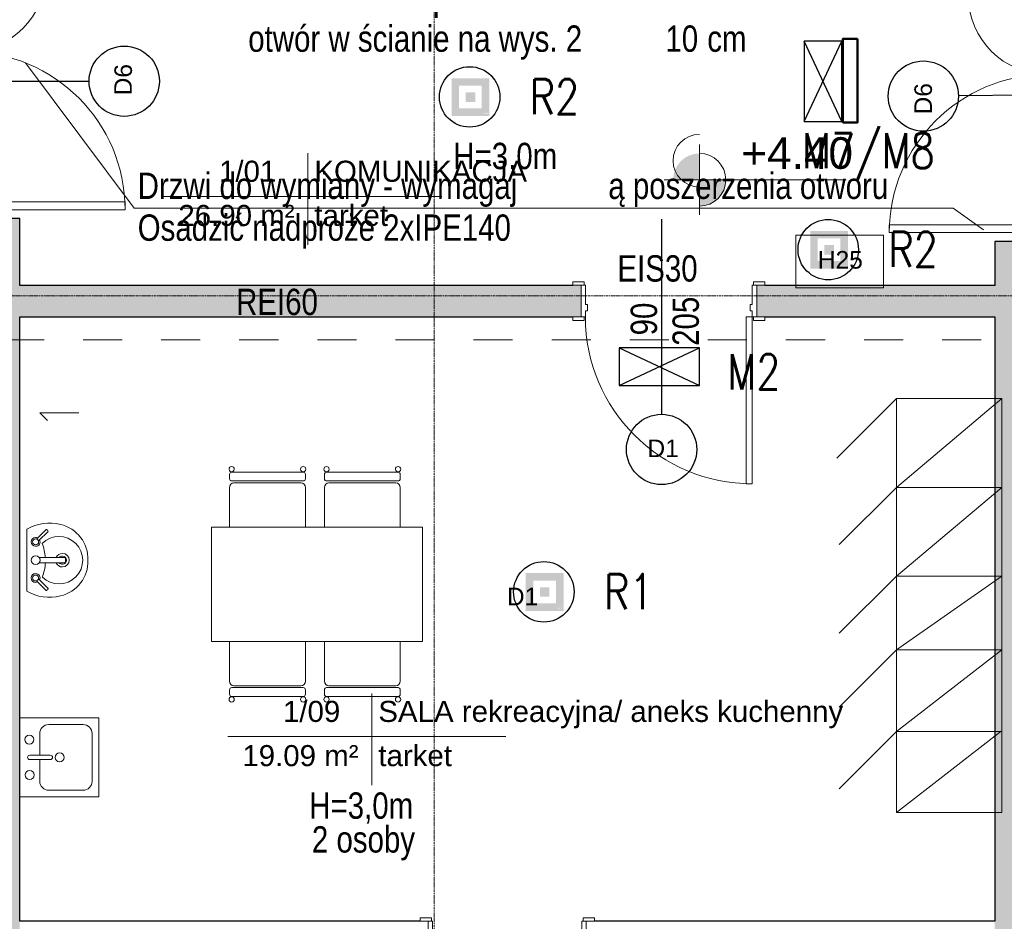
# Model space of a CAD drawing. Header units: centimetres. Extents: x 14504 to 44111, y -18976 to -7683.
# Tile 83 of 141: x 30891 to 31451, y -13759 to -13246. Entities that reach past the tile are written whole.
import ezdxf

# ---------------------------------------------------------------- set-up
doc = ezdxf.new("R2010")
doc.units = ezdxf.units.CM
doc.linetypes.add('Aligning Line 1_8_', pattern=[0.635, 0.3175, -0.3175])
doc.linetypes.add('Linia siatki', pattern=[0.9925, 0.47, -0.2175, 0.0875, -0.2175])
for name, color, linetype, lineweight in [('A-AREA-IDEN', 4, 'Continuous', 9), ('A-DETL', 6, 'Continuous', 9), ('A-DETL-MEDM', 33, 'Continuous', 25), ('A-DETL-THIN', 151, 'Continuous', 9), ('A-DOOR', 31, 'Continuous', 9), ('A-DOOR-FRAM', 31, 'Continuous', 18), ('A-WALL', 4, 'Continuous', 9), ('A-WALL-PATT', 111, 'Continuous', 25), ('G-ANNO-DIMS', 111, 'Continuous', 9), ('G-ANNO-TEXT', 8, 'Continuous', 9), ('I-FURN', 30, 'Continuous', 9), ('I-WALL', 2, 'Continuous', 9), ('IE inst', 1, 'Continuous', 50), ('P-SANR-FIXT', 6, 'Continuous', 9), ('S-GRID', 8, 'Continuous', 9)]:
    doc.layers.add(name, color=color, linetype=linetype, lineweight=lineweight)
doc.styles.add('Arial_1', font='arial.ttf', dxfattribs={"height": 12})
doc.styles.add('Arial_2', font='arial.ttf', dxfattribs={"height": 18})
doc.styles.add('Arial_3', font='arial.ttf', dxfattribs={"width": 0.8, "height": 18})
doc.styles.add('Arial_4', font='arial.ttf', dxfattribs={"height": 10})
doc.styles.get("Standard").update_dxf_attribs({"font": 'romans.shx', "width": 0.8, "height": 20})

# ---------------------------------------------------------------- blocks, each defined once
blk = doc.blocks.new('wewnetrzne dwupanelowe - 900 x 2100mm-658878-4_Poziom piętra')
at = {"layer": 'A-DOOR'}
for p, q in [((-54.635, 11.3175), (-48.135, 11.3175)), ((-54.635, 9.3175), (-54.635, 11.3175)), ((-48.135, 11.3175), (-48.135, 9.3175)), ((48.135, 11.3175), (54.635, 11.3175)), ((48.135, 9.3175), (48.135, 11.3175)), ((54.635, 11.3175), (54.635, 9.3175)), ((-48.135, 9.3175), (-54.635, 9.3175)), ((54.635, 9.3175), (48.135, 9.3175)), ((-54.635, -8.6825), (-48.135, -8.6825)), ((-54.635, -10.6825), (-54.635, -8.6825)), ((-48.135, -10.6825), (-54.635, -10.6825)), ((-48.135, -8.6825), (-48.135, -10.6825)), ((48.135, -8.6825), (54.635, -8.6825)), ((48.135, -10.6825), (48.135, -8.6825)), ((54.635, -10.6825), (48.135, -10.6825)), ((54.635, -8.6825), (54.635, -10.6825))]:
    blk.add_line(p, q, dxfattribs=at)
at = {"layer": 'A-DOOR', "lineweight": 18}
for p, q in [((44, -8.6825), (47.5, -8.6825)), ((44, -103.6825), (44, -8.6825)), ((47.5, -8.6825), (47.5, -103.6825)), ((47.5, -103.6825), (44, -103.6825))]:
    blk.add_line(p, q, dxfattribs=at)
at = {"layer": 'A-DOOR'}
blk.add_arc((47.5, -8.6825), 95, 180, 270, dxfattribs=at)
at = {"layer": 'A-DOOR-FRAM'}
for p, q in [((-50, 9.3175), (-47.5, 9.3175)), ((-50, -8.6825), (-50, 9.3175)), ((-47.5, 9.3175), (-47.5, -1.69)), ((47.5, 9.3175), (50, 9.3175)), ((47.5, -1.69), (47.5, 9.3175)), ((50, 9.3175), (50, -8.6825)), ((-47.5, -1.69), (-46.23, -1.69)), ((-47.5, -5.1825), (-47.5, -8.6825)), ((-46.23, -5.1825), (-47.5, -5.1825)), ((-46.23, -1.69), (-46.23, -5.1825)), ((46.23, -1.69), (47.5, -1.69)), ((46.23, -5.1825), (46.23, -1.69)), ((47.5, -5.1825), (46.23, -5.1825)), ((47.5, -8.6825), (47.5, -5.1825)), ((-47.5, -8.6825), (-50, -8.6825)), ((50, -8.6825), (47.5, -8.6825))]:
    blk.add_line(p, q, dxfattribs=at)
blk = doc.blocks.new('Stół - prostokątny - 1830 x 0762mm-493090-4_Poziom piętra')
at = {"layer": 'I-FURN'}
for p, q in [((60, 32.5), (-60, 32.5)), ((-60, 32.5), (-60, -32.5)), ((60, -32.5), (60, 32.5)), ((-60, -32.5), (60, -32.5))]:
    blk.add_line(p, q, dxfattribs=at)
blk = doc.blocks.new('Krzesło Breuera - Krzesło Breuera-494065-4_Poziom piętra')
at = {"layer": 'I-FURN'}
for p, q in [((-21.59, 9.96), (-21.59, -12.7)), ((21.59, -12.7), (21.59, 9.96)), ((20.32, -16.35), (-20.32, -16.35)), ((-19.05, -15.24), (19.05, -15.24)), ((-21.59, -17.62), (-21.59, -20.08)), ((-20.32, -21.35), (20.32, -21.35)), ((21.59, -20.08), (21.59, -17.62))]:
    blk.add_line(p, q, dxfattribs=at)
for centre, radius, start, end in [((-19.05, -12.7), 2.54, 180, 270), ((-20.32, -17.62), 1.27, 90, 180), ((19.05, -12.7), 2.54, 270, 360), ((20.32, -17.62), 1.27, 360, 90), ((-20.35, -23.06), 1.51, 360, 180), ((-20.32, -20.08), 1.27, 180, 270), ((20.37, -23.06), 1.51, 360, 180), ((20.32, -20.08), 1.27, 270, 360), ((-20.35, -23.06), 1.51, 180, 360), ((20.37, -23.06), 1.51, 180, 360)]:
    blk.add_arc(centre, radius, start, end, dxfattribs=at)
blk = doc.blocks.new('Krzesło Breuera - Krzesło Breuera-494360-4_Poziom piętra')
at = {"layer": 'I-FURN'}
for p, q in [((-21.59, 17.62), (-21.59, 20.08)), ((-20.32, 21.35), (20.32, 21.35)), ((21.59, 20.08), (21.59, 17.62)), ((-21.59, -9.96), (-21.59, 12.7)), ((20.32, 16.35), (-20.32, 16.35)), ((-19.05, 15.24), (19.05, 15.24)), ((21.59, 12.7), (21.59, -9.96))]:
    blk.add_line(p, q, dxfattribs=at)
for centre, radius, start, end in [((-20.35, 23.06), 1.51, 0, 180), ((-20.35, 23.06), 1.51, 180, 0), ((20.37, 23.06), 1.51, 0, 180), ((20.37, 23.06), 1.51, 180, 0), ((-20.32, 20.08), 1.27, 90, 180), ((-20.32, 17.62), 1.27, 180, 270), ((20.32, 20.08), 1.27, 0, 90), ((20.32, 17.62), 1.27, 270, 0), ((-19.05, 12.7), 2.54, 90, 180), ((19.05, 12.7), 2.54, 0, 90)]:
    blk.add_arc(centre, radius, start, end, dxfattribs=at)
blk = doc.blocks.new('Lavabo mural - 05 - 440mm x 350mm-346807-4_Poziom piętra')
at = {"layer": 'P-SANR-FIXT'}
for p, q in [((17.65, 0), (-17.65, 0)), ((-17.19, -11.05), (-11.74, -5.6)), ((17.5, -11.05), (12.05, -5.6)), ((-16.1, -12.14), (-10.65, -6.69)), ((-1.5, -21.49), (-1.5, -7.07)), ((1.5, -21.49), (1.5, -7.07)), ((16.41, -12.14), (10.96, -6.69))]:
    blk.add_line(p, q, dxfattribs=at)
for centre, radius, start, end in [((5.33, -13.08), 26.44, 150.3649, 193.6351), ((-5.33, -13.08), 26.44, 346.3649, 29.6351), ((-10.13, -5.07), 2.5, 0, 180), ((-10.13, -5.07), 2.5, 180, 207.0533), ((-10.13, -5.07), 1.7, 360, 180), ((-10.13, -5.07), 1.7, 180, 198.0596), ((-10.13, -5.07), 1.7, 198.0596, 360), ((-10.13, -5.07), 2.5, 242.9467, 0), ((0, -5.07), 2.5, 0, 180), ((0, -5.07), 2.5, 180, 0), ((10.43, -5.07), 2.5, 360, 180), ((10.43, -5.07), 2.5, 180, 297.0533), ((10.43, -5.07), 1.7, 0, 180), ((10.43, -5.07), 1.7, 180, 0), ((10.43, -5.07), 2.5, 332.9467, 360), ((0, -18.36), 13.5, 135.4629, 45.0556), ((-0.16, 16.03), 26.66, 249.1986, 267.1093), ((-0.16, 16.03), 26.66, 273.5606, 291.3199), ((0, -20.36), 3.86, 112.8828, 180), ((0, -20.36), 3.86, 360, 67.1178), ((-0.59, -14.51), 20.35, 193.6351, 271.6558), ((0, -20.36), 3.86, 180, 360), ((0, -20.36), 2.35, 129.6826, 180), ((0, -20.36), 2.35, 180, 360), ((0.59, -14.51), 20.35, 268.3442, 346.3649), ((0, -20.36), 2.35, 360, 50.3185)]:
    blk.add_arc(centre, radius, start, end, dxfattribs=at)
for centre, major_axis, ratio, start_param, end_param in [((-16.65, -11.59), (-0.545, 0.545), 0.274309, 0, 3.141593), ((16.95, -11.59), (0.545, 0.545), 0.274309, 3.141593, 6.283185), ((0, -21.49), (-1.5, 0), 0.428525, 0, 3.141593)]:
    blk.add_ellipse(centre, major_axis=major_axis, ratio=ratio, start_param=start_param, end_param=end_param, dxfattribs=at)
blk = doc.blocks.new('Drzwi-korytarz-niesymetryczne-wpuszczane - 1350 x 2000mm-590928-4_Poziom piętra')
at = {"layer": 'A-DOOR', "lineweight": 18}
for p, q in [((-63, 6.365), (-67.5, 6.365)), ((-67.5, 6.365), (-67.5, -83.635)), ((-63, -83.635), (-63, 6.365)), ((63, 6.365), (67.5, 6.365)), ((63, -38.635), (63, 6.365)), ((67.5, 6.365), (67.5, -38.635)), ((67.5, -38.635), (63, -38.635)), ((-67.5, -83.635), (-63, -83.635))]:
    blk.add_line(p, q, dxfattribs=at)
at = {"layer": 'A-DOOR'}
for centre, radius, start, end in [((-67.5, 6.365), 90, 270, 360), ((67.5, 6.365), 45, 180, 270)]:
    blk.add_arc(centre, radius, start, end, dxfattribs=at)
at = {"layer": 'A-DOOR-FRAM'}
for p, q in [((-72.5, 21.365), (-67.5, 21.365)), ((-72.5, 6.365), (-72.5, 21.365)), ((-67.5, 21.365), (-67.5, 16.44375)), ((67.5, 21.365), (72.5, 21.365)), ((67.5, 16.44375), (67.5, 21.365)), ((72.5, 21.365), (72.5, 6.365)), ((-67.5, 16.44375), (-65.9125, 16.44375)), ((-67.5, 11.34125), (-67.5, 6.365)), ((-65.9125, 11.34125), (-67.5, 11.34125)), ((-65.9125, 16.44375), (-65.9125, 11.34125)), ((65.9125, 16.44375), (67.5, 16.44375)), ((65.9125, 11.34125), (65.9125, 16.44375)), ((67.5, 11.34125), (65.9125, 11.34125)), ((67.5, 6.365), (67.5, 11.34125)), ((-67.5, 6.365), (-72.5, 6.365)), ((72.5, 6.365), (67.5, 6.365))]:
    blk.add_line(p, q, dxfattribs=at)
blk = doc.blocks.new('Drzwi-korytarz-niesymetryczne-wpuszczane - 1350 x 2000mm-591046-4_Poziom piętra')
at = {"layer": 'A-DOOR', "lineweight": 18}
for p, q in [((-67.5, -6.365), (-67.5, 83.635)), ((-67.5, 83.635), (-63, 83.635)), ((-63, 83.635), (-63, -6.365)), ((67.5, 38.635), (63, 38.635)), ((63, 38.635), (63, -6.365)), ((67.5, -6.365), (67.5, 38.635)), ((-63, -6.365), (-67.5, -6.365)), ((63, -6.365), (67.5, -6.365))]:
    blk.add_line(p, q, dxfattribs=at)
at = {"layer": 'A-DOOR'}
for centre, radius, start, end in [((-67.5, -6.365), 90, 0, 90), ((67.5, -6.365), 45, 90, 180)]:
    blk.add_arc(centre, radius, start, end, dxfattribs=at)
at = {"layer": 'A-DOOR-FRAM'}
for p, q in [((-67.5, -6.365), (-72.5, -6.365)), ((-72.5, -6.365), (-72.5, -21.365)), ((-67.5, -11.34125), (-67.5, -6.365)), ((67.5, -6.365), (67.5, -11.34125)), ((72.5, -6.365), (67.5, -6.365)), ((72.5, -21.365), (72.5, -6.365)), ((-65.9125, -11.34125), (-67.5, -11.34125)), ((-67.5, -21.365), (-67.5, -16.44375)), ((-67.5, -16.44375), (-65.9125, -16.44375)), ((-65.9125, -16.44375), (-65.9125, -11.34125)), ((67.5, -11.34125), (65.9125, -11.34125)), ((65.9125, -11.34125), (65.9125, -16.44375)), ((65.9125, -16.44375), (67.5, -16.44375)), ((67.5, -16.44375), (67.5, -21.365)), ((-72.5, -21.365), (-67.5, -21.365)), ((67.5, -21.365), (72.5, -21.365))]:
    blk.add_line(p, q, dxfattribs=at)
blk = doc.blocks.new('Drzwi-wewnętrzne-jednoskrzydłowe-dwupanelowe-drewniane - 900 x 2100mm-623786-4_Poziom piętra')
at = {"layer": 'A-DOOR', "lineweight": 18}
for p, q in [((42.5, 112.6825), (39, 112.6825)), ((39, 112.6825), (39, 27.6825)), ((42.5, 27.6825), (42.5, 112.6825)), ((39, 27.6825), (42.5, 27.6825))]:
    blk.add_line(p, q, dxfattribs=at)
at = {"layer": 'A-DOOR'}
for p, q in [((-43.135, 29.6825), (-49.635, 29.6825)), ((-49.635, 29.6825), (-49.635, 27.6825)), ((-43.135, 27.6825), (-43.135, 29.6825)), ((49.635, 29.6825), (43.135, 29.6825)), ((43.135, 29.6825), (43.135, 27.6825)), ((49.635, 27.6825), (49.635, 29.6825)), ((-49.635, 27.6825), (-43.135, 27.6825)), ((43.135, 27.6825), (49.635, 27.6825)), ((-43.135, -28.3175), (-49.635, -28.3175)), ((-49.635, -28.3175), (-49.635, -30.3175)), ((-49.635, -30.3175), (-43.135, -30.3175)), ((-43.135, -30.3175), (-43.135, -28.3175)), ((49.635, -28.3175), (43.135, -28.3175)), ((43.135, -28.3175), (43.135, -30.3175)), ((43.135, -30.3175), (49.635, -30.3175)), ((49.635, -30.3175), (49.635, -28.3175))]:
    blk.add_line(p, q, dxfattribs=at)
blk.add_arc((42.5, 27.6825), 85, 90, 180, dxfattribs=at)
at = {"layer": 'A-DOOR-FRAM'}
for p, q in [((-42.5, 27.6825), (-45, 27.6825)), ((-45, 27.6825), (-45, -28.3175)), ((-42.5, 24.1825), (-42.5, 27.6825)), ((-41.23, 24.1825), (-42.5, 24.1825)), ((-41.23, 20.69), (-41.23, 24.1825)), ((42.5, 24.1825), (41.23, 24.1825)), ((41.23, 24.1825), (41.23, 20.69)), ((42.5, 27.6825), (42.5, 24.1825)), ((45, 27.6825), (42.5, 27.6825)), ((45, -28.3175), (45, 27.6825)), ((-42.5, -28.3175), (-42.5, 20.69)), ((-42.5, 20.69), (-41.23, 20.69)), ((41.23, 20.69), (42.5, 20.69)), ((42.5, 20.69), (42.5, -28.3175)), ((-45, -28.3175), (-42.5, -28.3175)), ((42.5, -28.3175), (45, -28.3175))]:
    blk.add_line(p, q, dxfattribs=at)
blk = doc.blocks.new('Zlew kuchenny - typu wyspowego - 450 x 450mm-548266-4_Poziom piętra')
at = {"layer": 'P-SANR-FIXT'}
for p, q in [((-20.93, 22.73), (-20.93, -22.27)), ((24.07, -22.27), (24.07, 22.73)), ((0.3, 17.02), (0.3, 5.31)), ((2.84, 17.02), (2.84, 5.31)), ((0.3, 11.3), (-12.04, 11.3)), ((15.18, 11.3), (2.84, 11.3)), ((-17.12, 6.22), (-17.12, -13.38)), ((20.26, -13.38), (20.26, 6.22)), ((-20.93, -22.27), (24.07, -22.27)), ((-12.04, -18.46), (15.18, -18.46))]:
    blk.add_line(p, q, dxfattribs=at)
for centre, radius, start, end in [((-8.43, 17.02), 2.54, 360, 180), ((-8.43, 17.02), 2.54, 180, 360), ((1.57, 17.02), 1.27, 360, 180), ((11.73, 17.23), 2.54, 360, 180), ((11.73, 17.23), 2.54, 180, 0), ((-12.04, 6.22), 5.08, 90, 180), ((15.18, 6.22), 5.08, 360, 90), ((1.57, 0), 2.54, 360, 180), ((1.57, 0), 2.54, 180, 0), ((1.57, 5.31), 1.27, 180, 0), ((-12.04, -13.38), 5.08, 180, 270), ((15.18, -13.38), 5.08, 270, 0)]:
    blk.add_arc(centre, radius, start, end, dxfattribs=at)
blk = doc.blocks.new('Etyk_pom_1_mala - Etyk_pom_1_mala-219433-4_Poziom piętra')
at = {"layer": 'A-AREA-IDEN'}
for p, q in [((-0.0958, 0.1444), (-0.0958, -0.3781)), ((-0.9154, -0.1015), (0.6661, -0.1015))]:
    blk.add_line(p, q, dxfattribs=at)
blk = doc.blocks.new('lla')
at = {"layer": 'IE inst', "lineweight": -3}
h = blk.add_hatch(color=256, dxfattribs=at)
h.paths.add_polyline_path([(98856.5, 98704.1), (98641.3, 98704.1), (98641.3, 98488.9), (98856.5, 98488.9)])
h.paths.add_polyline_path([(98813.5, 98531.9), (98684.4, 98531.9), (98684.4, 98661), (98813.5, 98661)], flags=16)
h.paths.add_polyline_path([(98776, 98623.6), (98776, 98569.4), (98721.8, 98569.4), (98721.8, 98623.6)], flags=0)
h.paths.add_polyline_path([(98825.1, 98507.1), (98827.9, 98507.1), (98829.3, 98505.8), (98829.3, 98501.8), (98828.3, 98500.8), (98825.2, 98500.8), (98824.2, 98502), (98824.2, 98503.7), (98825.2, 98504.7), (98827.6, 98504.7), (98827.6, 98503.8), (98825.6, 98503.8), (98825.1, 98503.3), (98825.1, 98502.3), (98825.6, 98501.7), (98828, 98501.7), (98828.4, 98502.1), (98828.4, 98505.4), (98827.6, 98506.2), (98825.1, 98506.2)], flags=16)
h.paths.add_polyline_path([(98830.7, 98507.1), (98831.5, 98507.1), (98831.5, 98502.1), (98832, 98501.7), (98833.4, 98501.7), (98833.9, 98502.2), (98833.9, 98507.1), (98834.8, 98507.1), (98834.8, 98502.2), (98835.3, 98501.7), (98836.7, 98501.7), (98837.1, 98502.1), (98837.1, 98507.1), (98838, 98507.1), (98838, 98501.8), (98837, 98500.8), (98835, 98500.8), (98834.3, 98501.4), (98833.7, 98500.8), (98831.6, 98500.8), (98830.7, 98501.8)], flags=16)
h.paths.add_polyline_path([(98840.7, 98507.1), (98843.6, 98507.1), (98844.7, 98506), (98844.7, 98504.5), (98843.6, 98503.4), (98841, 98503.4), (98841, 98504.3), (98843.2, 98504.3), (98843.8, 98504.8), (98843.8, 98505.6), (98843.2, 98506.2), (98841, 98506.2), (98840.2, 98505.4), (98840.2, 98502.5), (98841, 98501.7), (98843.7, 98501.7), (98845.7, 98503.7), (98845.2, 98504.3), (98845.2, 98505.5), (98846.3, 98504.4), (98848.2, 98506.2), (98847.2, 98506.2), (98847.2, 98507.1), (98849.7, 98507.1), (98849.7, 98504.7), (98848.8, 98504.7), (98848.8, 98505.6), (98846.9, 98503.7), (98849.8, 98500.8), (98848.6, 98500.8), (98846.3, 98503.1), (98844, 98500.8), (98840.7, 98500.8), (98839.3, 98502.2), (98839.3, 98505.8)], flags=16)
h.paths.add_polyline_path([(98824.2, 98499.1), (98825.3, 98499.1), (98825.3, 98498.9), (98824.4, 98498.9), (98824.4, 98498.4), (98825.2, 98498.4), (98825.2, 98498.2), (98824.4, 98498.2), (98824.4, 98497.7), (98825.3, 98497.7), (98825.3, 98497.5), (98824.2, 98497.5)], flags=16)
h.paths.add_polyline_path([(98825.7, 98499.1), (98825.9, 98499.1), (98826.4, 98498.2), (98827, 98499.1), (98827.2, 98499.1), (98827.2, 98497.5), (98827, 98497.5), (98827, 98498.8), (98826.4, 98497.9), (98825.9, 98498.8), (98825.9, 98497.5), (98825.7, 98497.5)], flags=16)
h.paths.add_polyline_path([(98827.6, 98499.1), (98828.7, 98499.1), (98828.7, 98498.9), (98827.7, 98498.9), (98827.7, 98498.4), (98828.6, 98498.4), (98828.6, 98498.2), (98827.7, 98498.2), (98827.7, 98497.7), (98828.7, 98497.7), (98828.7, 98497.5), (98827.6, 98497.5)], flags=16)
h.paths.add_polyline_path([(98829.9, 98498.1), (98829.9, 98498.1), (98829.9, 98498.1)], flags=16)
h.paths.add_polyline_path([(98829.2, 98498.9), (98829.8, 98498.9), (98830, 98498.8), (98830.2, 98498.6), (98830.1, 98498.5), (98830.1, 98498.4), (98830, 98498.3), (98829.9, 98498.3), (98829.7, 98498.3), (98829.2, 98498.3)], flags=16)
h.paths.add_polyline_path([(98830.8, 98498.6), (98830.8, 98498.6), (98830.8, 98498.6)], flags=16)
h.paths.add_polyline_path([(98832.3, 98499.1), (98833.4, 98499.1), (98833.4, 98498.9), (98832.5, 98498.9), (98832.5, 98498.4), (98833.3, 98498.4), (98833.3, 98498.2), (98832.5, 98498.2), (98832.5, 98497.7), (98833.4, 98497.7), (98833.4, 98497.5), (98832.3, 98497.5)], flags=16)
h.paths.add_polyline_path([(98833.8, 98499.1), (98834, 98499.1), (98834.9, 98497.8), (98834.9, 98499.1), (98835.1, 98499.1), (98835.1, 98497.5), (98835, 98497.5), (98834, 98498.8), (98834, 98497.5), (98833.8, 98497.5)], flags=16)
h.paths.add_polyline_path([(98835.7, 98498.7), (98835.7, 98498.7), (98835.7, 98498.7)], flags=16)
h.paths.add_polyline_path([(98836.9, 98499.1), (98837.1, 98499.1), (98837.6, 98498.3), (98838.1, 98499.1), (98838.3, 98499.1), (98837.7, 98498.1), (98837.7, 98497.5), (98837.5, 98497.5), (98837.5, 98498.1)], flags=16)
h.paths.add_polyline_path([(98839.4, 98499.1), (98839.6, 98499.1), (98839.6, 98497.7), (98840.5, 98497.7), (98840.5, 98497.5), (98839.4, 98497.5)], flags=16)
h.paths.add_polyline_path([(98840.8, 98499.1), (98841, 98499.1), (98841, 98497.5), (98840.8, 98497.5)], flags=16)
h.paths.add_polyline_path([(98841.5, 98498.6), (98841.5, 98498.6), (98841.5, 98498.6)], flags=16)
h.paths.add_polyline_path([(98843, 98499.1), (98843.2, 98499.1), (98843.2, 98498.4), (98844.1, 98498.4), (98844.1, 98499.1), (98844.2, 98499.1), (98844.2, 98497.5), (98844.1, 98497.5), (98844.1, 98498.2), (98843.2, 98498.2), (98843.2, 98497.5), (98843, 98497.5)], flags=16)
h.paths.add_polyline_path([(98844.5, 98499.1), (98845.7, 98499.1), (98845.7, 98498.9), (98845.2, 98498.9), (98845.2, 98497.5), (98845, 98497.5), (98845, 98498.9), (98844.5, 98498.9)], flags=16)
h.paths.add_polyline_path([(98846.1, 98499.1), (98846.3, 98499.1), (98846.3, 98497.5), (98846.1, 98497.5)], flags=16)
h.paths.add_polyline_path([(98846.6, 98499.1), (98846.8, 98499.1), (98847.8, 98497.8), (98847.8, 98499.1), (98848, 98499.1), (98848, 98497.5), (98847.8, 98497.5), (98846.8, 98498.8), (98846.8, 98497.5), (98846.6, 98497.5)], flags=16)
blk.add_circle((98744.1, 98597.4), 172.1, dxfattribs=at)
blk = doc.blocks.new('ll3')
at = {"layer": 'IE inst', "lineweight": -3}
for p, q in [((102855.7, 98396, 0), (102398.5, 98611.2, 0)), ((102855.7, 98611.2, 0), (102398.5, 98396, 0)), ((102398.5, 98611.2, 0), (102398.5, 98396, 0)), ((102855.7, 98611.2, 0), (102398.5, 98611.2, 0)), ((102855.7, 98396, 0), (102855.7, 98611.2, 0)), ((102398.5, 98396, 0), (102855.7, 98396, 0))]:
    blk.add_line(p, q, dxfattribs=at)
at = {"layer": 'IE inst'}
blk.add_lwpolyline([(102384.1, 98700.9), (102860.9, 98700.9), (102860.9, 98617.1), (102384.1, 98617.1)], close=True, dxfattribs=at)

msp = doc.modelspace()

# ---------------------------------------------------------------- hatches: boundary and pattern name
at = {"layer": 'A-WALL-PATT', "lineweight": 9, "transparency": 33554610}
h = msp.add_hatch(color=256, dxfattribs=at)
h.paths.add_polyline_path([(30890.64, -14212.87), (30890.64, -13358.87), (30844.64, -13358.87), (30844.64, -14212.87), (30855.73, -14212.87)])
h.paths.add_polyline_path([(30855.66, -13213.87), (30890.64, -13213.87), (30890.64, -12609.87), (30844.64, -12609.87), (30844.64, -12826.23), (30845.27, -12826.23), (30845.27, -12828.23), (30844.64, -12828.23), (30844.64, -12840.23), (30845.27, -12840.23), (30845.27, -12842.23), (30844.64, -12842.23), (30844.64, -13213.87), (30850.56, -13213.87)])
h = msp.add_hatch(color=256, dxfattribs=at)
h.paths.add_polyline_path([(31445.64, -14149.87), (31491.64, -14149.87), (31491.64, -13371.87), (31445.64, -13371.87), (31445.64, -14134.87)])
h.paths.add_polyline_path([(31475.64, -13226.87), (31491.64, -13226.87), (31491.64, -12609.87), (31445.64, -12609.87), (31445.64, -13226.87)])
h = msp.add_hatch(color=256, dxfattribs=at)
h.paths.add_polyline_path([(31382.96, -13414.87), (31445.64, -13414.87), (31445.64, -13396.87), (31310.14, -13396.87), (31310.14, -13414.87), (31314.77, -13414.87)])
h.paths.add_polyline_path([(31210.14, -13414.87), (31210.14, -13396.87), (30890.64, -13396.87), (30890.64, -13414.87), (31205.5, -13414.87)])
at = {"layer": 'G-ANNO-DIMS'}
h = msp.add_hatch(color=256, dxfattribs=at)
edge = h.paths.add_edge_path()
edge.add_arc((31277.54, -13336.78), 15, 90, 180)
edge.add_line((31262.54, -13336.78), (31277.54, -13336.78))
edge.add_line((31277.54, -13336.78), (31277.54, -13321.78))
h = msp.add_hatch(color=256, dxfattribs=at)
edge = h.paths.add_edge_path()
edge.add_arc((31277.54, -13336.78), 15, 270, 360)
edge.add_line((31292.54, -13336.78), (31277.54, -13336.78))
edge.add_line((31277.54, -13336.78), (31277.54, -13351.78))

# ---------------------------------------------------------------- linework, layer by layer
at = {"layer": 'A-DETL', "linetype": 'Aligning Line 1_8_', "ltscale": 70}
for p, q in [((30837.85, -13427.91), (31501.57, -13427.91)), ((30902.15, -13469.52), (30942.15, -13469.52)), ((30902.15, -13469.52), (30906.39, -13473.76))]:
    msp.add_line(p, q, dxfattribs=at)
at = {"layer": 'A-DETL-MEDM'}
for p, q in [((30819.14, -13280.69), (30930.14, -13280.69)), ((31536, -13287.89), (31425.01, -13288.96)), ((31256, -13359.29), (31256, -13470.29))]:
    msp.add_line(p, q, dxfattribs=at)
for centre in [(30950.14, -13280.69), (31405.01, -13289.15), (31256, -13490.29)]:
    msp.add_circle(centre, 20, dxfattribs=at)
at = {"layer": 'A-DETL-THIN'}
for p, q in [((30955.89, -13352.98), (30894.02, -13270.29)), ((30955.89, -13352.98), (31421.89, -13352.98)), ((31421.89, -13352.98), (31439.27, -13365.28)), ((31332.38, -13368.37), (31382.38, -13368.37)), ((31332.38, -13398.37), (31332.38, -13368.37)), ((31382.38, -13368.37), (31382.38, -13398.37)), ((31382.38, -13398.37), (31332.38, -13398.37)), ((31389.64, -13461.36), (31355.7, -13495.31)), ((31389.64, -13461.36), (31449.64, -13461.36)), ((31389.64, -13511.86), (31389.64, -13461.36)), ((31449.64, -13461.36), (31389.64, -13511.86)), ((31449.64, -13511.86), (31449.64, -13461.36)), ((31389.64, -13511.86), (31357.11, -13544.39)), ((31449.64, -13511.86), (31389.64, -13511.86)), ((31389.64, -13511.86), (31389.64, -13696.86)), ((31389.64, -13562.36), (31449.64, -13511.86)), ((31449.64, -13511.86), (31389.64, -13511.86)), ((31449.64, -13696.86), (31449.64, -13511.86)), ((31389.64, -13562.36), (31357.11, -13594.89)), ((31389.64, -13562.36), (31449.64, -13562.36)), ((31389.64, -13604.36), (31449.64, -13562.36)), ((31389.64, -13604.36), (31357.11, -13636.89)), ((31389.64, -13604.36), (31449.64, -13604.36)), ((31389.64, -13650.86), (31449.64, -13604.36)), ((31389.64, -13650.86), (31357.11, -13683.39)), ((31389.64, -13696.86), (31449.32, -13650.62)), ((31389.64, -13650.86), (31449.64, -13650.86)), ((31389.64, -13696.86), (31449.64, -13696.86))]:
    msp.add_line(p, q, dxfattribs=at)
at = {"layer": 'A-WALL', "lineweight": 25}
for p, q in [((30890.64, -13358.87), (30860.64, -13358.87)), ((30890.64, -13396.87), (30890.64, -13358.87)), ((31475.64, -13371.87), (31445.64, -13371.87)), ((31445.64, -13371.87), (31445.64, -13396.87)), ((31205.5, -13396.87), (30890.64, -13396.87)), ((31445.64, -13396.87), (31314.77, -13396.87)), ((30890.64, -13414.87), (31205.5, -13414.87)), ((30890.64, -13758.87), (30890.64, -13414.87)), ((31314.77, -13414.87), (31445.64, -13414.87)), ((31445.64, -13414.87), (31445.64, -13758.87))]:
    msp.add_line(p, q, dxfattribs=at)
at = {"layer": 'G-ANNO-DIMS'}
for p, q in [((31277.54, -13316.78), (31277.54, -13356.78)), ((31277.54, -13336.78), (31277.54, -13321.78)), ((31297.54, -13336.78), (31257.54, -13336.78)), ((31262.54, -13336.78), (31277.54, -13336.78)), ((31361.1, -13336.78), (31262.91, -13336.78)), ((31292.54, -13336.78), (31277.54, -13336.78)), ((31277.54, -13336.78), (31277.54, -13351.78)), ((31277.54, -13336.78), (31361.1, -13336.78))]:
    msp.add_line(p, q, dxfattribs=at)
for centre, start, end in [((31277.54, -13325.92), 90, 180), ((31277.54, -13325.92), 180, 270), ((31277.54, -13336.78), 0, 90), ((31277.54, -13336.78), 270, 0)]:
    msp.add_arc(centre, 15, start, end, dxfattribs=at)
at = {"layer": 'I-WALL', "lineweight": 25}
for p, q in [((31118.5, -13758.87), (30890.64, -13758.87)), ((31445.64, -13758.87), (31217.77, -13758.87))]:
    msp.add_line(p, q, dxfattribs=at)
at = {"layer": 'IE inst', "lineweight": -3}
for p, q in [((31277.54, -13432.44, 0), (31231.83, -13432.44, 0)), ((31231.83, -13432.44, 0), (31231.83, -13453.96, 0)), ((31231.83, -13453.96, 0), (31277.54, -13432.44, 0)), ((31231.83, -13432.44, 0), (31277.54, -13453.96, 0)), ((31277.54, -13453.96, 0), (31277.54, -13432.44, 0)), ((31231.83, -13453.96, 0), (31277.54, -13453.96, 0))]:
    msp.add_line(p, q, dxfattribs=at)
at = {"layer": 'S-GRID', "linetype": 'Linia siatki'}
for p, q in [((31126.64, -12248.27), (31126.64, -14860.82)), ((29444.34, -13402.87), (32937.23, -13402.87))]:
    msp.add_line(p, q, dxfattribs=at)

# ---------------------------------------------------------------- block references
at = {"layer": 'A-AREA-IDEN', "xscale": 99.99999999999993, "yscale": 99.99999999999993, "zscale": 99.99999999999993}
for p in [(31064.28, -13336.09), (31100.7, -13643.56)]:
    msp.add_blockref('Etyk_pom_1_mala - Etyk_pom_1_mala-219433-4_Poziom piętra', p, dxfattribs=at)
at = {"layer": 'A-DOOR'}
for name, p, rotation in [('Drzwi-korytarz-niesymetryczne-wpuszczane - 1350 x 2000mm-590928-4_Poziom piętra', (30867, -13286.37), 89.99999999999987), ('Drzwi-korytarz-niesymetryczne-wpuszczane - 1350 x 2000mm-591046-4_Poziom piętra', (31469.27, -13299.37), 89.99999999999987), ('Drzwi-wewnętrzne-jednoskrzydłowe-dwupanelowe-drewniane - 900 x 2100mm-623786-4_Poziom piętra', (31168.14, -13787.18), 180)]:
    msp.add_blockref(name, p, dxfattribs=dict(at, rotation=rotation))
msp.add_blockref('wewnetrzne dwupanelowe - 900 x 2100mm-658878-4_Poziom piętra', (31260.14, -13406.18), dxfattribs=at)
at = {"layer": 'I-FURN', "rotation": 180}
for name, p in [('Krzesło Breuera - Krzesło Breuera-494065-4_Poziom piętra', (31031.66, -13524.59)), ('Krzesło Breuera - Krzesło Breuera-494065-4_Poziom piętra', (31085.66, -13524.59)), ('Stół - prostokątny - 1830 x 0762mm-493090-4_Poziom piętra', (31059.85, -13567.06)), ('Krzesło Breuera - Krzesło Breuera-494360-4_Poziom piętra', (31031.66, -13609.52)), ('Krzesło Breuera - Krzesło Breuera-494360-4_Poziom piętra', (31085.66, -13609.52))]:
    msp.add_blockref(name, p, dxfattribs=at)
at = {"layer": 'IE inst', "xscale": 0.1000000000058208, "yscale": 0.09999999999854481, "zscale": 0.1, "rotation": 270}
msp.add_blockref('ll3', (21497.48, -3018.08), dxfattribs=at)
at = {"layer": 'IE inst', "xscale": 0.1000000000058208, "yscale": 0.09999999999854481, "zscale": 0.1}
for p in [(21272.33, -23149.36), (21476.45, -23236.29), (21314.59, -23431.07)]:
    msp.add_blockref('lla', p, dxfattribs=at)
at = {"layer": 'P-SANR-FIXT'}
for name, p, rotation in [('Lavabo mural - 05 - 440mm x 350mm-346807-4_Poziom piętra', (30894.64, -13553.32), 90.00000000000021), ('Zlew kuchenny - typu wyspowego - 450 x 450mm-548266-4_Poziom piętra', (30913.37, -13667.15), 89.99999999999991)]:
    msp.add_blockref(name, p, dxfattribs=dict(at, rotation=rotation))

# ---------------------------------------------------------------- texts
at = {"layer": 'A-AREA-IDEN', "char_height": 12, "attachment_point": 1, "style": 'Arial_1'}
for s, insert, width in [('1/01', (31004.09, -13325.92), 42.4894), ('KOMUNIKACJA', (31058.37, -13325.92), 156.3291), ('26.90 m²', (30980.95, -13351.09), 85.7806), ('tarket', (31058.37, -13351.09), 55.3164), ('1/09', (31040.5, -13633.39), 42.4894), ('SALA rekreacyjna/ aneks kuchenny', (31094.78, -13633.39), 346.329), ('19.09 m²', (31017.37, -13658.56), 85.7806), ('tarket', (31094.78, -13658.56), 55.3164)]:
    msp.add_mtext(s, dxfattribs=dict(at, insert=insert, width=width))
at = {"layer": 'G-ANNO-DIMS', "insert": (31301.35, -13312.57), "char_height": 18, "width": 60.1593, "attachment_point": 1, "line_spacing_factor": 0.941778, "style": 'Arial_4'}
msp.add_mtext('+4.40', dxfattribs=at)
at = {"layer": 'G-ANNO-TEXT', "attachment_point": 1}
for s, insert, char_height, width, style in [('ć nadproże', (31084.88, -13225.12), 15, 123.4599, 'Arial_3'), ('otwór w ścianie na wys. 2', (31020.72, -13248.94), 15, 287.8058, 'Arial_3'), ('10', (31258.18, -13248.94), 15, 28.8607, 'Arial_3'), ('cm ', (31282, -13248.94), 15, 41.6878, 'Arial_3'), ('H=3,0m', (31137.44, -13315.74), 15, 91.3924, 'Arial_3'), ('Drzwi do wymiany - wymagaj', (30957.81, -13332.71), 15, 324.6834, 'Arial_3'), ('ą poszerzenia otworu', (31225.7, -13332.71), 15, 238.1012, 'Arial_3'), ('Osadzić nadproże 2xIPE140', (30957.81, -13356.52), 15, 318.2699, 'Arial_3'), ('H25', (31344.93, -13377.35), 10, 30.4641, 'Arial_2'), ('EIS30', (31230.86, -13379.74), 15, 69.7468, 'Arial_3'), ('REI60', (31013.82, -13398.79), 15, 71.3502, 'Arial_3'), ('D1', (31247.95, -13484.65), 10, 21.6456, 'Arial_2'), ('D1', (31167.95, -13568.97), 10, 21.6456, 'Arial_2'), ('H=3,0m', (31055.46, -13685.49), 15, 91.3924, 'Arial_3'), ('2 osoby', (31056.96, -13704.74), 15, 87.3839, 'Arial_3')]:
    msp.add_mtext(s, dxfattribs=dict(at, insert=insert, char_height=char_height, width=width, style=style))
for s, insert, char_height, width, rotation, style in [('D6', (30944.41, -13288.69), 10, 21.6456, 89.4462, 'Arial_2'), ('D6', (31399.89, -13299.6), 10, 21.6456, 90, 'Arial_2'), ('205', (31262.22, -13431.31), 15, 43.2911, 90, 'Arial_3'), ('90', (31238.41, -13425.36), 15, 28.8607, 90, 'Arial_3')]:
    msp.add_mtext(s, dxfattribs=dict(at, insert=insert, char_height=char_height, width=width, rotation=rotation, style=style))
at = {"layer": 'IE inst', "linetype": 'Continuous', "lineweight": -3, "char_height": 20, "width": 111.2916, "attachment_point": 1}
for s, insert in [('{\\Fromans.shx|c238;R2}', (31181.01, -13279.49)), ('{\\Fromans.shx|c238;M7/M8}', (31336.02, -13310.17, 0)), ('{\\Fromans.shx|c238;R2}', (31385.12, -13366.42)), ('{\\Fromans.shx|c238;M2}', (31293.47, -13436.11, 0)), ('{\\Fromans.shx|c238;R1}', (31223.27, -13561.2))]:
    msp.add_mtext(s, dxfattribs=dict(at, insert=insert))

doc.saveas('drawing.dxf')
